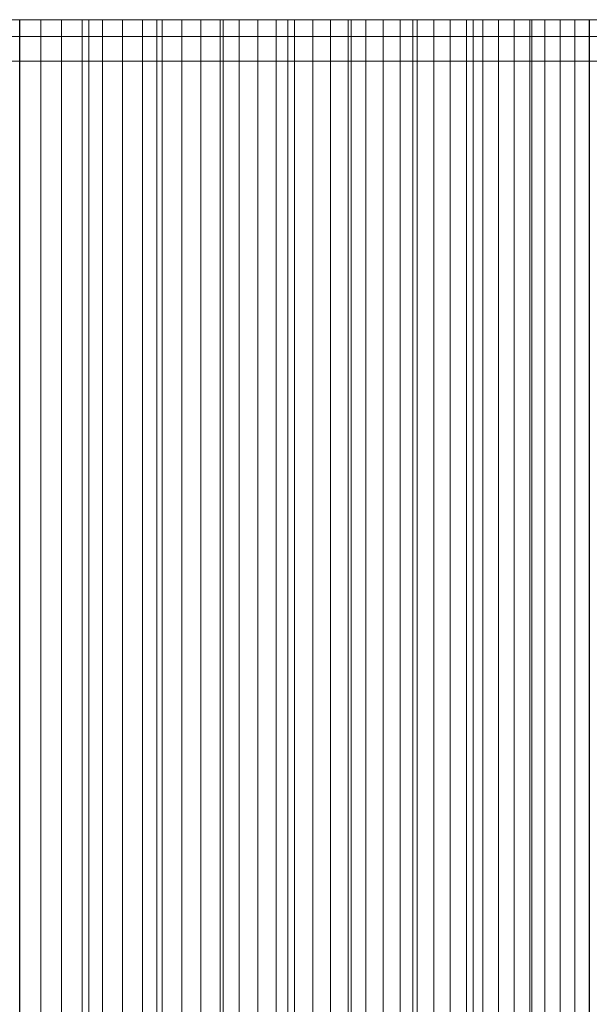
# Model space of a CAD drawing. Header units: centimetres. Extents: x -72 to 74, y -14 to 13.
# Tile 59 of 61: x 71.24 to 72.4, y 11.3 to 13.3. Entities that reach past the tile are written whole.
import ezdxf

# ---------------------------------------------------------------- set-up
doc = ezdxf.new("R2010")
doc.units = ezdxf.units.CM
doc.header["$LTSCALE"] = 2.54
doc.layers.add('Lucido design-1', color=7, linetype='Continuous')

# ---------------------------------------------------------------- blocks, each defined once
blk = doc.blocks.new('Gruppo-2-1')
at = {"color": 230, "linetype": 'Continuous', "lineweight": 9}
for points, invisible_edges in [([(29.3447, 13.3, -58.895), (29.3447, 13.3, -57.895), (73.3955, 13.3, -57.895), (29.3447, 13.3, -58.895)], 12), ([(74.3955, 13.3, -58.895), (29.3447, 13.3, -58.895), (73.3955, 13.3, -57.895), (74.3955, 13.3, -58.895)], 14), ([(70.4611, 13.3, 111.9701), (71.2432, 13.3, 112.7128), (71.5219, 13.3, 111.9957), (70.4611, 13.3, 111.9701)], 15), ([(70.5103, 13.3, 111.8425), (70.4611, 13.3, 111.9701), (71.5219, 13.3, 111.9957), (70.5103, 13.3, 111.8425)], 14), ([(70.5592, 13.3, 111.7148), (70.5103, 13.3, 111.8425), (71.5219, 13.3, 111.9957), (70.5592, 13.3, 111.7148)], 14), ([(70.6077, 13.3, 111.5869), (70.5592, 13.3, 111.7148), (71.5219, 13.3, 111.9957), (70.6077, 13.3, 111.5869)], 14), ([(70.6558, 13.3, 111.4589), (70.6077, 13.3, 111.5869), (71.5219, 13.3, 111.9957), (70.6558, 13.3, 111.4589)], 14), ([(70.7034, 13.3, 111.3307), (70.6558, 13.3, 111.4589), (71.5219, 13.3, 111.9957), (70.7034, 13.3, 111.3307)], 14), ([(70.7034, 13.3, 111.3307), (71.5219, 13.3, 111.9957), (71.7882, 13.3, 111.2741), (70.7034, 13.3, 111.3307)], 15), ([(70.7507, 13.3, 111.2024), (70.7034, 13.3, 111.3307), (71.7882, 13.3, 111.2741), (70.7507, 13.3, 111.2024)], 14), ([(70.7976, 13.3, 111.0739), (70.7507, 13.3, 111.2024), (71.7882, 13.3, 111.2741), (70.7976, 13.3, 111.0739)], 14), ([(70.8441, 13.3, 110.9453), (70.7976, 13.3, 111.0739), (71.7882, 13.3, 111.2741), (70.8441, 13.3, 110.9453)], 14), ([(70.8902, 13.3, 110.8165), (70.8441, 13.3, 110.9453), (71.7882, 13.3, 111.2741), (70.8902, 13.3, 110.8165)], 14), ([(70.8902, 13.3, 110.8165), (71.7882, 13.3, 111.2741), (71.9168, 13.3, 110.9116), (70.8902, 13.3, 110.8165)], 13), ([(70.9359, 13.3, 110.6876), (70.8902, 13.3, 110.8165), (71.9168, 13.3, 110.9116), (70.9359, 13.3, 110.6876)], 14), ([(70.9811, 13.3, 110.5586), (70.9359, 13.3, 110.6876), (71.9168, 13.3, 110.9116), (70.9811, 13.3, 110.5586)], 14), ([(71.026, 13.3, 110.4294), (70.9811, 13.3, 110.5586), (71.9168, 13.3, 110.9116), (71.026, 13.3, 110.4294)], 14), ([(71.0705, 13.3, 110.3), (71.026, 13.3, 110.4294), (71.9168, 13.3, 110.9116), (71.0705, 13.3, 110.3)], 14), ([(71.1146, 13.3, 110.1706), (71.0705, 13.3, 110.3), (71.9168, 13.3, 110.9116), (71.1146, 13.3, 110.1706)], 14), ([(71.1146, 13.3, 110.1706), (71.9168, 13.3, 110.9116), (72.1645, 13.3, 110.1833), (71.1146, 13.3, 110.1706)], 15), ([(71.1582, 13.3, 110.041), (71.1146, 13.3, 110.1706), (72.1645, 13.3, 110.1833), (71.1582, 13.3, 110.041)], 14), ([(71.2015, 13.3, 109.9113), (71.1582, 13.3, 110.041), (72.1645, 13.3, 110.1833), (71.2015, 13.3, 109.9113)], 14), ([(71.2444, 13.3, 109.7814), (71.2015, 13.3, 109.9113), (72.1645, 13.3, 110.1833), (71.2444, 13.3, 109.7814)], 14), ([(71.2432, 13.3, 112.7128), (71.3841, 13.3, 112.3548), (71.5219, 13.3, 111.9957), (71.2432, 13.3, 112.7128)], 12), ([(71.2868, 13.3, 109.6514), (71.2444, 13.3, 109.7814), (72.1645, 13.3, 110.1833), (71.2868, 13.3, 109.6514)], 14), ([(71.3289, 13.3, 109.5213), (71.2868, 13.3, 109.6514), (72.1645, 13.3, 110.1833), (71.3289, 13.3, 109.5213)], 14), ([(71.3289, 13.3, 109.5213), (72.1645, 13.3, 110.1833), (72.3998, 13.3, 109.4509), (71.3289, 13.3, 109.5213)], 15), ([(71.3705, 13.3, 109.391), (71.3289, 13.3, 109.5213), (72.3998, 13.3, 109.4509), (71.3705, 13.3, 109.391)], 14), ([(71.4118, 13.3, 109.2606), (71.3705, 13.3, 109.391), (72.3998, 13.3, 109.4509), (71.4118, 13.3, 109.2606)], 14), ([(71.4526, 13.3, 109.1301), (71.4118, 13.3, 109.2606), (72.3998, 13.3, 109.4509), (71.4526, 13.3, 109.1301)], 14), ([(71.4931, 13.3, 108.9994), (71.4526, 13.3, 109.1301), (72.3998, 13.3, 109.4509), (71.4931, 13.3, 108.9994)], 14), ([(71.4931, 13.3, 108.9994), (72.3998, 13.3, 109.4509), (72.5127, 13.3, 109.0832), (71.4931, 13.3, 108.9994)], 13), ([(71.5331, 13.3, 108.8687), (71.4931, 13.3, 108.9994), (72.5127, 13.3, 109.0832), (71.5331, 13.3, 108.8687)], 14), ([(71.5219, 13.3, 111.9957), (71.6566, 13.3, 111.6355), (71.7882, 13.3, 111.2741), (71.5219, 13.3, 111.9957)], 12), ([(71.5727, 13.3, 108.7378), (71.5331, 13.3, 108.8687), (72.5127, 13.3, 109.0832), (71.5727, 13.3, 108.7378)], 14), ([(71.6119, 13.3, 108.6068), (71.5727, 13.3, 108.7378), (72.5127, 13.3, 109.0832), (71.6119, 13.3, 108.6068)], 14), ([(71.6508, 13.3, 108.4756), (71.6119, 13.3, 108.6068), (72.5127, 13.3, 109.0832), (71.6508, 13.3, 108.4756)], 14), ([(71.6508, 13.3, 108.4756), (72.5127, 13.3, 109.0832), (72.7291, 13.3, 108.345), (71.6508, 13.3, 108.4756)], 15), ([(71.6892, 13.3, 108.3444), (71.6508, 13.3, 108.4756), (72.7291, 13.3, 108.345), (71.6892, 13.3, 108.3444)], 14), ([(71.7272, 13.3, 108.213), (71.6892, 13.3, 108.3444), (72.7291, 13.3, 108.345), (71.7272, 13.3, 108.213)], 14), ([(71.7647, 13.3, 108.0815), (71.7272, 13.3, 108.213), (72.7291, 13.3, 108.345), (71.7647, 13.3, 108.0815)], 14), ([(71.8019, 13.3, 107.9499), (71.7647, 13.3, 108.0815), (72.7291, 13.3, 108.345), (71.8019, 13.3, 107.9499)], 14), ([(71.8019, 13.3, 107.9499), (72.7291, 13.3, 108.345), (72.8326, 13.3, 107.9746), (71.8019, 13.3, 107.9499)], 13), ([(71.8387, 13.3, 107.8182), (71.8019, 13.3, 107.9499), (72.8326, 13.3, 107.9746), (71.8387, 13.3, 107.8182)], 14), ([(71.875, 13.3, 107.6863), (71.8387, 13.3, 107.8182), (72.8326, 13.3, 107.9746), (71.875, 13.3, 107.6863)], 14), ([(71.911, 13.3, 107.5544), (71.875, 13.3, 107.6863), (72.8326, 13.3, 107.9746), (71.911, 13.3, 107.5544)], 14), ([(71.9465, 13.3, 107.4223), (71.911, 13.3, 107.5544), (72.8326, 13.3, 107.9746), (71.9465, 13.3, 107.4223)], 14), ([(71.9168, 13.3, 110.9116), (72.0422, 13.3, 110.548), (72.1645, 13.3, 110.1833), (71.9168, 13.3, 110.9116)], 12), ([(71.9817, 13.3, 107.2902), (71.9465, 13.3, 107.4223), (72.8326, 13.3, 107.9746), (71.9817, 13.3, 107.2902)], 14), ([(71.9817, 13.3, 107.2902), (72.8326, 13.3, 107.9746), (73.03, 13.3, 107.2311), (71.9817, 13.3, 107.2902)], 15), ([(72.0164, 13.3, 107.1579), (71.9817, 13.3, 107.2902), (73.03, 13.3, 107.2311), (72.0164, 13.3, 107.1579)], 14), ([(72.0507, 13.3, 107.0255), (72.0164, 13.3, 107.1579), (73.03, 13.3, 107.2311), (72.0507, 13.3, 107.0255)], 14), ([(72.0846, 13.3, 106.893), (72.0507, 13.3, 107.0255), (73.03, 13.3, 107.2311), (72.0846, 13.3, 106.893)], 14), ([(72.1181, 13.3, 106.7604), (72.0846, 13.3, 106.893), (73.03, 13.3, 107.2311), (72.1181, 13.3, 106.7604)], 14), ([(72.1511, 13.3, 106.6277), (72.1181, 13.3, 106.7604), (73.03, 13.3, 107.2311), (72.1511, 13.3, 106.6277)], 14), ([(72.1511, 13.3, 106.6277), (73.03, 13.3, 107.2311), (73.2147, 13.3, 106.4844), (72.1511, 13.3, 106.6277)], 15), ([(72.1838, 13.3, 106.4949), (72.1511, 13.3, 106.6277), (73.2147, 13.3, 106.4844), (72.1838, 13.3, 106.4949)], 14), ([(72.1645, 13.3, 110.1833), (72.2837, 13.3, 109.8176), (72.3998, 13.3, 109.4509), (72.1645, 13.3, 110.1833)], 12), ([(72.216, 13.3, 106.362), (72.1838, 13.3, 106.4949), (73.2147, 13.3, 106.4844), (72.216, 13.3, 106.362)], 14), ([(72.2479, 13.3, 106.229), (72.216, 13.3, 106.362), (73.2147, 13.3, 106.4844), (72.2479, 13.3, 106.229)], 14), ([(72.2793, 13.3, 106.0959), (72.2479, 13.3, 106.229), (73.2147, 13.3, 106.4844), (72.2793, 13.3, 106.0959)], 14), ([(72.2793, 13.3, 106.0959), (73.2147, 13.3, 106.4844), (73.3023, 13.3, 106.1098), (72.2793, 13.3, 106.0959)], 13), ([(72.3103, 13.3, 105.9627), (72.2793, 13.3, 106.0959), (73.3023, 13.3, 106.1098), (72.3103, 13.3, 105.9627)], 14), ([(72.3409, 13.3, 105.8294), (72.3103, 13.3, 105.9627), (73.3023, 13.3, 106.1098), (72.3409, 13.3, 105.8294)], 14), ([(72.3711, 13.3, 105.696), (72.3409, 13.3, 105.8294), (73.3023, 13.3, 106.1098), (72.3711, 13.3, 105.696)], 14), ([(72.4008, 13.3, 105.5625), (72.3711, 13.3, 105.696), (73.3023, 13.3, 106.1098), (72.4008, 13.3, 105.5625)], 14), ([(-14.5734, 13.2658, 96.0359), (35.8883, 13.2658, 139.5837), (73.3955, 13.2658, 95.1085), (-14.5734, 13.2658, 96.0359)], 15), ([(-14.5734, 13.2658, -57.895), (-14.5734, 13.2658, 96.0359), (73.3955, 13.2658, 95.1085), (-14.5734, 13.2658, -57.895)], 14), ([(-14.5734, 13.2658, -57.895), (73.3955, 13.2658, 95.1085), (73.3955, 13.2658, -57.895), (-14.5734, 13.2658, -57.895)], 9), ([(35.8883, 13.2658, 139.5837), (59.2328, 13.2658, 128.4351), (73.3955, 13.2658, 95.1085), (35.8883, 13.2658, 139.5837)], 15), ([(59.2328, 13.2658, 128.4351), (70.4114, 13.2658, 112.0975), (73.3955, 13.2658, 95.1085), (59.2328, 13.2658, 128.4351)], 15), ([(70.4114, 13.2658, 112.0975), (71.2015, 13.2658, 109.9113), (72.0846, 13.2658, 106.893), (70.4114, 13.2658, 112.0975)], 15), ([(70.4114, 13.2658, 112.0975), (72.0846, 13.2658, 106.893), (72.9295, 13.2658, 102.7402), (70.4114, 13.2658, 112.0975)], 15), ([(70.4114, 13.2658, 112.0975), (72.9295, 13.2658, 102.7402), (73.3955, 13.2658, 95.1085), (70.4114, 13.2658, 112.0975)], 15), ([(71.2015, 13.2658, 109.9113), (71.2444, 13.2658, 109.7814), (71.2868, 13.2658, 109.6514), (71.2015, 13.2658, 109.9113)], 12), ([(71.2015, 13.2658, 109.9113), (71.2868, 13.2658, 109.6514), (71.3289, 13.2658, 109.5213), (71.2015, 13.2658, 109.9113)], 13), ([(71.2015, 13.2658, 109.9113), (71.3289, 13.2658, 109.5213), (71.4118, 13.2658, 109.2606), (71.2015, 13.2658, 109.9113)], 15), ([(71.2015, 13.2658, 109.9113), (71.4118, 13.2658, 109.2606), (71.6508, 13.2658, 108.4756), (71.2015, 13.2658, 109.9113)], 15), ([(71.2015, 13.2658, 109.9113), (71.6508, 13.2658, 108.4756), (72.0846, 13.2658, 106.893), (71.2015, 13.2658, 109.9113)], 15), ([(71.3289, 13.2658, 109.5213), (71.3705, 13.2658, 109.391), (71.4118, 13.2658, 109.2606), (71.3289, 13.2658, 109.5213)], 12), ([(71.4118, 13.2658, 109.2606), (71.4526, 13.2658, 109.1301), (71.5331, 13.2658, 108.8687), (71.4118, 13.2658, 109.2606)], 14), ([(71.4118, 13.2658, 109.2606), (71.5331, 13.2658, 108.8687), (71.6508, 13.2658, 108.4756), (71.4118, 13.2658, 109.2606)], 15), ([(71.4526, 13.2658, 109.1301), (71.4931, 13.2658, 108.9994), (71.5331, 13.2658, 108.8687), (71.4526, 13.2658, 109.1301)], 12), ([(71.5331, 13.2658, 108.8687), (71.5727, 13.2658, 108.7378), (71.6508, 13.2658, 108.4756), (71.5331, 13.2658, 108.8687)], 14), ([(71.5727, 13.2658, 108.7378), (71.6119, 13.2658, 108.6068), (71.6508, 13.2658, 108.4756), (71.5727, 13.2658, 108.7378)], 12), ([(71.6508, 13.2658, 108.4756), (71.6892, 13.2658, 108.3444), (71.7647, 13.2658, 108.0815), (71.6508, 13.2658, 108.4756)], 14), ([(71.6508, 13.2658, 108.4756), (71.7647, 13.2658, 108.0815), (71.875, 13.2658, 107.6863), (71.6508, 13.2658, 108.4756)], 15), ([(71.6508, 13.2658, 108.4756), (71.875, 13.2658, 107.6863), (72.0846, 13.2658, 106.893), (71.6508, 13.2658, 108.4756)], 15), ([(71.6892, 13.2658, 108.3444), (71.7272, 13.2658, 108.213), (71.7647, 13.2658, 108.0815), (71.6892, 13.2658, 108.3444)], 12), ([(71.7647, 13.2658, 108.0815), (71.8019, 13.2658, 107.9499), (71.8387, 13.2658, 107.8182), (71.7647, 13.2658, 108.0815)], 12), ([(71.7647, 13.2658, 108.0815), (71.8387, 13.2658, 107.8182), (71.875, 13.2658, 107.6863), (71.7647, 13.2658, 108.0815)], 13), ([(71.875, 13.2658, 107.6863), (71.911, 13.2658, 107.5544), (71.9465, 13.2658, 107.4223), (71.875, 13.2658, 107.6863)], 12), ([(71.875, 13.2658, 107.6863), (71.9465, 13.2658, 107.4223), (72.0164, 13.2658, 107.1579), (71.875, 13.2658, 107.6863)], 15), ([(71.875, 13.2658, 107.6863), (72.0164, 13.2658, 107.1579), (72.0846, 13.2658, 106.893), (71.875, 13.2658, 107.6863)], 15), ([(71.9465, 13.2658, 107.4223), (71.9817, 13.2658, 107.2902), (72.0164, 13.2658, 107.1579), (71.9465, 13.2658, 107.4223)], 12), ([(72.0164, 13.2658, 107.1579), (72.0507, 13.2658, 107.0255), (72.0846, 13.2658, 106.893), (72.0164, 13.2658, 107.1579)], 12), ([(72.0846, 13.2658, 106.893), (72.1181, 13.2658, 106.7604), (72.1511, 13.2658, 106.6277), (72.0846, 13.2658, 106.893)], 12), ([(72.0846, 13.2658, 106.893), (72.1511, 13.2658, 106.6277), (72.216, 13.2658, 106.362), (72.0846, 13.2658, 106.893)], 15), ([(72.0846, 13.2658, 106.893), (72.216, 13.2658, 106.362), (72.3103, 13.2658, 105.9627), (72.0846, 13.2658, 106.893)], 15), ([(72.0846, 13.2658, 106.893), (72.3103, 13.2658, 105.9627), (72.6239, 13.2658, 104.4915), (72.0846, 13.2658, 106.893)], 15), ([(72.0846, 13.2658, 106.893), (72.6239, 13.2658, 104.4915), (72.9295, 13.2658, 102.7402), (72.0846, 13.2658, 106.893)], 15), ([(72.1511, 13.2658, 106.6277), (72.1838, 13.2658, 106.4949), (72.216, 13.2658, 106.362), (72.1511, 13.2658, 106.6277)], 12), ([(72.216, 13.2658, 106.362), (72.2479, 13.2658, 106.229), (72.2793, 13.2658, 106.0959), (72.216, 13.2658, 106.362)], 12), ([(72.216, 13.2658, 106.362), (72.2793, 13.2658, 106.0959), (72.3103, 13.2658, 105.9627), (72.216, 13.2658, 106.362)], 13), ([(72.3103, 13.2658, 105.9627), (72.3409, 13.2658, 105.8294), (72.3711, 13.2658, 105.696), (72.3103, 13.2658, 105.9627)], 12), ([(72.3103, 13.2658, 105.9627), (72.3711, 13.2658, 105.696), (72.4591, 13.2658, 105.2953), (72.3103, 13.2658, 105.9627)], 15), ([(72.3103, 13.2658, 105.9627), (72.4591, 13.2658, 105.2953), (72.6239, 13.2658, 104.4915), (72.3103, 13.2658, 105.9627)], 15), ([(72.3711, 13.2658, 105.696), (72.4008, 13.2658, 105.5625), (72.4591, 13.2658, 105.2953), (72.3711, 13.2658, 105.696)], 14), ([(-14.5734, 13.2158, 96.0359), (35.8883, 13.2158, 139.5837), (73.3955, 13.2158, 95.1085), (-14.5734, 13.2158, 96.0359)], 15), ([(-14.5734, 13.2158, -57.895), (-14.5734, 13.2158, 96.0359), (73.3955, 13.2158, 95.1085), (-14.5734, 13.2158, -57.895)], 14), ([(-14.5734, 13.2158, -57.895), (73.3955, 13.2158, 95.1085), (73.3955, 13.2158, -57.895), (-14.5734, 13.2158, -57.895)], 9), ([(35.8883, 13.2158, 139.5837), (59.2328, 13.2158, 128.4351), (73.3955, 13.2158, 95.1085), (35.8883, 13.2158, 139.5837)], 15), ([(59.2328, 13.2158, 128.4351), (70.4114, 13.2158, 112.0975), (73.3955, 13.2158, 95.1085), (59.2328, 13.2158, 128.4351)], 15), ([(70.4114, 13.2158, 112.0975), (71.2015, 13.2158, 109.9113), (72.0846, 13.2158, 106.893), (70.4114, 13.2158, 112.0975)], 15), ([(70.4114, 13.2158, 112.0975), (72.0846, 13.2158, 106.893), (72.9295, 13.2158, 102.7402), (70.4114, 13.2158, 112.0975)], 15), ([(70.4114, 13.2158, 112.0975), (72.9295, 13.2158, 102.7402), (73.3955, 13.2158, 95.1085), (70.4114, 13.2158, 112.0975)], 15), ([(71.2015, 13.2158, 109.9113), (71.2444, 13.2158, 109.7814), (71.2868, 13.2158, 109.6514), (71.2015, 13.2158, 109.9113)], 12), ([(71.2015, 13.2158, 109.9113), (71.2868, 13.2158, 109.6514), (71.3289, 13.2158, 109.5213), (71.2015, 13.2158, 109.9113)], 13), ([(71.2015, 13.2158, 109.9113), (71.3289, 13.2158, 109.5213), (71.4118, 13.2158, 109.2606), (71.2015, 13.2158, 109.9113)], 15), ([(71.2015, 13.2158, 109.9113), (71.4118, 13.2158, 109.2606), (71.6508, 13.2158, 108.4756), (71.2015, 13.2158, 109.9113)], 15), ([(71.2015, 13.2158, 109.9113), (71.6508, 13.2158, 108.4756), (72.0846, 13.2158, 106.893), (71.2015, 13.2158, 109.9113)], 15), ([(71.3289, 13.2158, 109.5213), (71.3705, 13.2158, 109.391), (71.4118, 13.2158, 109.2606), (71.3289, 13.2158, 109.5213)], 12), ([(71.4118, 13.2158, 109.2606), (71.4526, 13.2158, 109.1301), (71.5331, 13.2158, 108.8687), (71.4118, 13.2158, 109.2606)], 14), ([(71.4118, 13.2158, 109.2606), (71.5331, 13.2158, 108.8687), (71.6508, 13.2158, 108.4756), (71.4118, 13.2158, 109.2606)], 15), ([(71.4526, 13.2158, 109.1301), (71.4931, 13.2158, 108.9994), (71.5331, 13.2158, 108.8687), (71.4526, 13.2158, 109.1301)], 12), ([(71.5331, 13.2158, 108.8687), (71.5727, 13.2158, 108.7378), (71.6508, 13.2158, 108.4756), (71.5331, 13.2158, 108.8687)], 14), ([(71.5727, 13.2158, 108.7378), (71.6119, 13.2158, 108.6068), (71.6508, 13.2158, 108.4756), (71.5727, 13.2158, 108.7378)], 12), ([(71.6508, 13.2158, 108.4756), (71.6892, 13.2158, 108.3444), (71.7647, 13.2158, 108.0815), (71.6508, 13.2158, 108.4756)], 14), ([(71.6508, 13.2158, 108.4756), (71.7647, 13.2158, 108.0815), (71.875, 13.2158, 107.6863), (71.6508, 13.2158, 108.4756)], 15), ([(71.6508, 13.2158, 108.4756), (71.875, 13.2158, 107.6863), (72.0846, 13.2158, 106.893), (71.6508, 13.2158, 108.4756)], 15), ([(71.6892, 13.2158, 108.3444), (71.7272, 13.2158, 108.213), (71.7647, 13.2158, 108.0815), (71.6892, 13.2158, 108.3444)], 12), ([(71.7647, 13.2158, 108.0815), (71.8019, 13.2158, 107.9499), (71.8387, 13.2158, 107.8182), (71.7647, 13.2158, 108.0815)], 12), ([(71.7647, 13.2158, 108.0815), (71.8387, 13.2158, 107.8182), (71.875, 13.2158, 107.6863), (71.7647, 13.2158, 108.0815)], 13), ([(71.875, 13.2158, 107.6863), (71.911, 13.2158, 107.5544), (71.9465, 13.2158, 107.4223), (71.875, 13.2158, 107.6863)], 12), ([(71.875, 13.2158, 107.6863), (71.9465, 13.2158, 107.4223), (72.0164, 13.2158, 107.1579), (71.875, 13.2158, 107.6863)], 15), ([(71.875, 13.2158, 107.6863), (72.0164, 13.2158, 107.1579), (72.0846, 13.2158, 106.893), (71.875, 13.2158, 107.6863)], 15), ([(71.9465, 13.2158, 107.4223), (71.9817, 13.2158, 107.2902), (72.0164, 13.2158, 107.1579), (71.9465, 13.2158, 107.4223)], 12), ([(72.0164, 13.2158, 107.1579), (72.0507, 13.2158, 107.0255), (72.0846, 13.2158, 106.893), (72.0164, 13.2158, 107.1579)], 12), ([(72.0846, 13.2158, 106.893), (72.1181, 13.2158, 106.7604), (72.1511, 13.2158, 106.6277), (72.0846, 13.2158, 106.893)], 12), ([(72.0846, 13.2158, 106.893), (72.1511, 13.2158, 106.6277), (72.216, 13.2158, 106.362), (72.0846, 13.2158, 106.893)], 15), ([(72.0846, 13.2158, 106.893), (72.216, 13.2158, 106.362), (72.3103, 13.2158, 105.9627), (72.0846, 13.2158, 106.893)], 15), ([(72.0846, 13.2158, 106.893), (72.3103, 13.2158, 105.9627), (72.6239, 13.2158, 104.4915), (72.0846, 13.2158, 106.893)], 15), ([(72.0846, 13.2158, 106.893), (72.6239, 13.2158, 104.4915), (72.9295, 13.2158, 102.7402), (72.0846, 13.2158, 106.893)], 15), ([(72.1511, 13.2158, 106.6277), (72.1838, 13.2158, 106.4949), (72.216, 13.2158, 106.362), (72.1511, 13.2158, 106.6277)], 12), ([(72.216, 13.2158, 106.362), (72.2479, 13.2158, 106.229), (72.2793, 13.2158, 106.0959), (72.216, 13.2158, 106.362)], 12), ([(72.216, 13.2158, 106.362), (72.2793, 13.2158, 106.0959), (72.3103, 13.2158, 105.9627), (72.216, 13.2158, 106.362)], 13), ([(72.3103, 13.2158, 105.9627), (72.3409, 13.2158, 105.8294), (72.3711, 13.2158, 105.696), (72.3103, 13.2158, 105.9627)], 12), ([(72.3103, 13.2158, 105.9627), (72.3711, 13.2158, 105.696), (72.4591, 13.2158, 105.2953), (72.3103, 13.2158, 105.9627)], 15), ([(72.3103, 13.2158, 105.9627), (72.4591, 13.2158, 105.2953), (72.6239, 13.2158, 104.4915), (72.3103, 13.2158, 105.9627)], 15), ([(72.3711, 13.2158, 105.696), (72.4008, 13.2158, 105.5625), (72.4591, 13.2158, 105.2953), (72.3711, 13.2158, 105.696)], 14)]:
    blk.add_3dface(points, dxfattribs=dict(at, invisible_edges=invisible_edges))
for points in [[(29.3447, 13.3, -58.895), (29.3447, 9.3, -58.895), (74.3955, 9.3, -58.895), (74.3955, 13.3, -58.895)], [(73.3955, 13.3, -57.895), (73.3955, 9.3, -57.895), (29.3447, 9.3, -57.895), (29.3447, 13.3, -57.895)], [(71.2015, 13.3, 109.9113), (71.2015, 9.3, 109.9113), (71.2444, 9.3, 109.7814), (71.2444, 13.3, 109.7814)], [(71.3841, 13.3, 112.3548), (71.3841, 9.3, 112.3548), (71.2432, 9.3, 112.7128), (71.2432, 13.3, 112.7128)], [(71.2444, 13.3, 109.7814), (71.2444, 9.3, 109.7814), (71.2868, 9.3, 109.6514), (71.2868, 13.3, 109.6514)], [(71.2868, 13.3, 109.6514), (71.2868, 9.3, 109.6514), (71.3289, 9.3, 109.5213), (71.3289, 13.3, 109.5213)], [(71.3289, 13.3, 109.5213), (71.3289, 9.3, 109.5213), (71.3705, 9.3, 109.391), (71.3705, 13.3, 109.391)], [(71.3705, 13.3, 109.391), (71.3705, 9.3, 109.391), (71.4118, 9.3, 109.2606), (71.4118, 13.3, 109.2606)], [(71.5219, 13.3, 111.9957), (71.5219, 9.3, 111.9957), (71.3841, 9.3, 112.3548), (71.3841, 13.3, 112.3548)], [(71.4118, 13.3, 109.2606), (71.4118, 9.3, 109.2606), (71.4526, 9.3, 109.1301), (71.4526, 13.3, 109.1301)], [(71.4526, 13.3, 109.1301), (71.4526, 9.3, 109.1301), (71.4931, 9.3, 108.9994), (71.4931, 13.3, 108.9994)], [(71.4931, 13.3, 108.9994), (71.4931, 9.3, 108.9994), (71.5331, 9.3, 108.8687), (71.5331, 13.3, 108.8687)], [(71.6566, 13.3, 111.6355), (71.6566, 9.3, 111.6355), (71.5219, 9.3, 111.9957), (71.5219, 13.3, 111.9957)], [(71.5331, 13.3, 108.8687), (71.5331, 9.3, 108.8687), (71.5727, 9.3, 108.7378), (71.5727, 13.3, 108.7378)], [(71.5727, 13.3, 108.7378), (71.5727, 9.3, 108.7378), (71.6119, 9.3, 108.6068), (71.6119, 13.3, 108.6068)], [(71.6119, 13.3, 108.6068), (71.6119, 9.3, 108.6068), (71.6508, 9.3, 108.4756), (71.6508, 13.3, 108.4756)], [(71.6508, 13.3, 108.4756), (71.6508, 9.3, 108.4756), (71.6892, 9.3, 108.3444), (71.6892, 13.3, 108.3444)], [(71.7882, 13.3, 111.2741), (71.7882, 9.3, 111.2741), (71.6566, 9.3, 111.6355), (71.6566, 13.3, 111.6355)], [(71.6892, 13.3, 108.3444), (71.6892, 9.3, 108.3444), (71.7272, 9.3, 108.213), (71.7272, 13.3, 108.213)], [(71.7272, 13.3, 108.213), (71.7272, 9.3, 108.213), (71.7647, 9.3, 108.0815), (71.7647, 13.3, 108.0815)], [(71.7647, 13.3, 108.0815), (71.7647, 9.3, 108.0815), (71.8019, 9.3, 107.9499), (71.8019, 13.3, 107.9499)], [(71.9168, 13.3, 110.9116), (71.9168, 9.3, 110.9116), (71.7882, 9.3, 111.2741), (71.7882, 13.3, 111.2741)], [(71.8019, 13.3, 107.9499), (71.8019, 9.3, 107.9499), (71.8387, 9.3, 107.8182), (71.8387, 13.3, 107.8182)], [(71.8387, 13.3, 107.8182), (71.8387, 9.3, 107.8182), (71.875, 9.3, 107.6863), (71.875, 13.3, 107.6863)], [(71.875, 13.3, 107.6863), (71.875, 9.3, 107.6863), (71.911, 9.3, 107.5544), (71.911, 13.3, 107.5544)], [(71.911, 13.3, 107.5544), (71.911, 9.3, 107.5544), (71.9465, 9.3, 107.4223), (71.9465, 13.3, 107.4223)], [(72.0422, 13.3, 110.548), (72.0422, 9.3, 110.548), (71.9168, 9.3, 110.9116), (71.9168, 13.3, 110.9116)], [(71.9465, 13.3, 107.4223), (71.9465, 9.3, 107.4223), (71.9817, 9.3, 107.2902), (71.9817, 13.3, 107.2902)], [(71.9817, 13.3, 107.2902), (71.9817, 9.3, 107.2902), (72.0164, 9.3, 107.1579), (72.0164, 13.3, 107.1579)], [(72.0164, 13.3, 107.1579), (72.0164, 9.3, 107.1579), (72.0507, 9.3, 107.0255), (72.0507, 13.3, 107.0255)], [(72.1645, 13.3, 110.1833), (72.1645, 9.3, 110.1833), (72.0422, 9.3, 110.548), (72.0422, 13.3, 110.548)], [(72.0507, 13.3, 107.0255), (72.0507, 9.3, 107.0255), (72.0846, 9.3, 106.893), (72.0846, 13.3, 106.893)], [(72.0846, 13.3, 106.893), (72.0846, 9.3, 106.893), (72.1181, 9.3, 106.7604), (72.1181, 13.3, 106.7604)], [(72.1181, 13.3, 106.7604), (72.1181, 9.3, 106.7604), (72.1511, 9.3, 106.6277), (72.1511, 13.3, 106.6277)], [(72.1511, 13.3, 106.6277), (72.1511, 9.3, 106.6277), (72.1838, 9.3, 106.4949), (72.1838, 13.3, 106.4949)], [(72.2837, 13.3, 109.8176), (72.2837, 9.3, 109.8176), (72.1645, 9.3, 110.1833), (72.1645, 13.3, 110.1833)], [(72.1838, 13.3, 106.4949), (72.1838, 9.3, 106.4949), (72.216, 9.3, 106.362), (72.216, 13.3, 106.362)], [(72.216, 13.3, 106.362), (72.216, 9.3, 106.362), (72.2479, 9.3, 106.229), (72.2479, 13.3, 106.229)], [(72.2479, 13.3, 106.229), (72.2479, 9.3, 106.229), (72.2793, 9.3, 106.0959), (72.2793, 13.3, 106.0959)], [(72.2793, 13.3, 106.0959), (72.2793, 9.3, 106.0959), (72.3103, 9.3, 105.9627), (72.3103, 13.3, 105.9627)], [(72.3998, 13.3, 109.4509), (72.3998, 9.3, 109.4509), (72.2837, 9.3, 109.8176), (72.2837, 13.3, 109.8176)], [(72.3103, 13.3, 105.9627), (72.3103, 9.3, 105.9627), (72.3409, 9.3, 105.8294), (72.3409, 13.3, 105.8294)], [(72.3409, 13.3, 105.8294), (72.3409, 9.3, 105.8294), (72.3711, 9.3, 105.696), (72.3711, 13.3, 105.696)], [(72.3711, 13.3, 105.696), (72.3711, 9.3, 105.696), (72.4008, 9.3, 105.5625), (72.4008, 13.3, 105.5625)], [(72.5127, 13.3, 109.0832), (72.5127, 9.3, 109.0832), (72.3998, 9.3, 109.4509), (72.3998, 13.3, 109.4509)], [(-14.5734, 13.2658, -57.895), (-14.5734, 13.2158, -57.895), (73.3955, 13.2158, -57.895), (73.3955, 13.2658, -57.895)], [(71.2444, 13.2658, 109.7814), (71.2444, 13.2158, 109.7814), (71.2015, 13.2158, 109.9113), (71.2015, 13.2658, 109.9113)], [(71.2868, 13.2658, 109.6514), (71.2868, 13.2158, 109.6514), (71.2444, 13.2158, 109.7814), (71.2444, 13.2658, 109.7814)], [(71.3289, 13.2658, 109.5213), (71.3289, 13.2158, 109.5213), (71.2868, 13.2158, 109.6514), (71.2868, 13.2658, 109.6514)], [(71.3705, 13.2658, 109.391), (71.3705, 13.2158, 109.391), (71.3289, 13.2158, 109.5213), (71.3289, 13.2658, 109.5213)], [(71.4118, 13.2658, 109.2606), (71.4118, 13.2158, 109.2606), (71.3705, 13.2158, 109.391), (71.3705, 13.2658, 109.391)], [(71.4526, 13.2658, 109.1301), (71.4526, 13.2158, 109.1301), (71.4118, 13.2158, 109.2606), (71.4118, 13.2658, 109.2606)], [(71.4931, 13.2658, 108.9994), (71.4931, 13.2158, 108.9994), (71.4526, 13.2158, 109.1301), (71.4526, 13.2658, 109.1301)], [(71.5331, 13.2658, 108.8687), (71.5331, 13.2158, 108.8687), (71.4931, 13.2158, 108.9994), (71.4931, 13.2658, 108.9994)], [(71.5727, 13.2658, 108.7378), (71.5727, 13.2158, 108.7378), (71.5331, 13.2158, 108.8687), (71.5331, 13.2658, 108.8687)], [(71.6119, 13.2658, 108.6068), (71.6119, 13.2158, 108.6068), (71.5727, 13.2158, 108.7378), (71.5727, 13.2658, 108.7378)], [(71.6508, 13.2658, 108.4756), (71.6508, 13.2158, 108.4756), (71.6119, 13.2158, 108.6068), (71.6119, 13.2658, 108.6068)], [(71.6892, 13.2658, 108.3444), (71.6892, 13.2158, 108.3444), (71.6508, 13.2158, 108.4756), (71.6508, 13.2658, 108.4756)], [(71.7272, 13.2658, 108.213), (71.7272, 13.2158, 108.213), (71.6892, 13.2158, 108.3444), (71.6892, 13.2658, 108.3444)], [(71.7647, 13.2658, 108.0815), (71.7647, 13.2158, 108.0815), (71.7272, 13.2158, 108.213), (71.7272, 13.2658, 108.213)], [(71.8019, 13.2658, 107.9499), (71.8019, 13.2158, 107.9499), (71.7647, 13.2158, 108.0815), (71.7647, 13.2658, 108.0815)], [(71.8387, 13.2658, 107.8182), (71.8387, 13.2158, 107.8182), (71.8019, 13.2158, 107.9499), (71.8019, 13.2658, 107.9499)], [(71.875, 13.2658, 107.6863), (71.875, 13.2158, 107.6863), (71.8387, 13.2158, 107.8182), (71.8387, 13.2658, 107.8182)], [(71.911, 13.2658, 107.5544), (71.911, 13.2158, 107.5544), (71.875, 13.2158, 107.6863), (71.875, 13.2658, 107.6863)], [(71.9465, 13.2658, 107.4223), (71.9465, 13.2158, 107.4223), (71.911, 13.2158, 107.5544), (71.911, 13.2658, 107.5544)], [(71.9817, 13.2658, 107.2902), (71.9817, 13.2158, 107.2902), (71.9465, 13.2158, 107.4223), (71.9465, 13.2658, 107.4223)], [(72.0164, 13.2658, 107.1579), (72.0164, 13.2158, 107.1579), (71.9817, 13.2158, 107.2902), (71.9817, 13.2658, 107.2902)], [(72.0507, 13.2658, 107.0255), (72.0507, 13.2158, 107.0255), (72.0164, 13.2158, 107.1579), (72.0164, 13.2658, 107.1579)], [(72.0846, 13.2658, 106.893), (72.0846, 13.2158, 106.893), (72.0507, 13.2158, 107.0255), (72.0507, 13.2658, 107.0255)], [(72.1181, 13.2658, 106.7604), (72.1181, 13.2158, 106.7604), (72.0846, 13.2158, 106.893), (72.0846, 13.2658, 106.893)], [(72.1511, 13.2658, 106.6277), (72.1511, 13.2158, 106.6277), (72.1181, 13.2158, 106.7604), (72.1181, 13.2658, 106.7604)], [(72.1838, 13.2658, 106.4949), (72.1838, 13.2158, 106.4949), (72.1511, 13.2158, 106.6277), (72.1511, 13.2658, 106.6277)], [(72.216, 13.2658, 106.362), (72.216, 13.2158, 106.362), (72.1838, 13.2158, 106.4949), (72.1838, 13.2658, 106.4949)], [(72.2479, 13.2658, 106.229), (72.2479, 13.2158, 106.229), (72.216, 13.2158, 106.362), (72.216, 13.2658, 106.362)], [(72.2793, 13.2658, 106.0959), (72.2793, 13.2158, 106.0959), (72.2479, 13.2158, 106.229), (72.2479, 13.2658, 106.229)], [(72.3103, 13.2658, 105.9627), (72.3103, 13.2158, 105.9627), (72.2793, 13.2158, 106.0959), (72.2793, 13.2658, 106.0959)], [(72.3409, 13.2658, 105.8294), (72.3409, 13.2158, 105.8294), (72.3103, 13.2158, 105.9627), (72.3103, 13.2658, 105.9627)], [(72.3711, 13.2658, 105.696), (72.3711, 13.2158, 105.696), (72.3409, 13.2158, 105.8294), (72.3409, 13.2658, 105.8294)], [(72.4008, 13.2658, 105.5625), (72.4008, 13.2158, 105.5625), (72.3711, 13.2158, 105.696), (72.3711, 13.2658, 105.696)]]:
    blk.add_3dface(points, dxfattribs=at)
blk = doc.blocks.new('Gruppo-3-1')
at = {"color": 230}
blk.add_blockref('Gruppo-2-1', (0, 0), dxfattribs=at)

msp = doc.modelspace()

# ---------------------------------------------------------------- block references
at = {"layer": 'Lucido design-1', "color": 230, "true_color": 0xff0066}
msp.add_blockref('Gruppo-3-1', (0, 0), dxfattribs=at)

doc.saveas('drawing.dxf')
